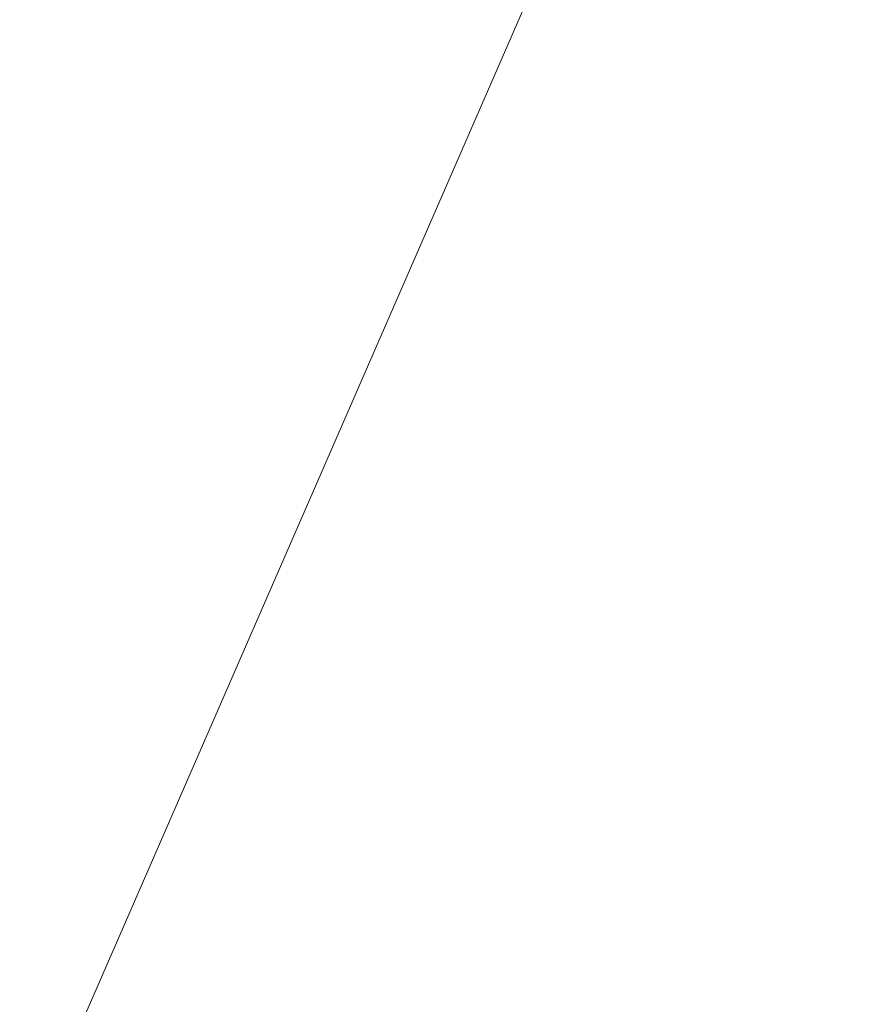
# Model space of a CAD drawing. Header units: metres. Extents: x -5203299 to 2078834, y 245743 to 5816291.
# Tile 65 of 256: x 366320.9475 to 366320.9815, y 5814086.5807 to 5814086.6207. Entities that reach past the tile are written whole.
import ezdxf

# ---------------------------------------------------------------- set-up
doc = ezdxf.new("R2010")
doc.units = ezdxf.units.M
doc.header["$LTSCALE"] = 0.5
doc.layers.add('30 -39 Baustelle- Fläche', color=7, linetype='Continuous', lineweight=15)
doc.layers.add('Keine', color=7, linetype='Continuous', lineweight=9)

# ---------------------------------------------------------------- blocks, each defined once
blk = doc.blocks.new('Gruppe-12227')
at = {"layer": 'Keine', "color": 7, "flags": 128}
blk.add_lwpolyline([(-272.102387, -119.220035), (-271.952449, -119.285419, 0.414214), (-271.915906, -119.271069), (-271.725629, -118.83473, 0.414214), (-271.778515, -118.70005), (-271.860117, -118.664466), (-271.792417, -118.509219), (-268.034206, -120.148083), (-267.842715, -119.708958)], format="xyb", dxfattribs=at)
blk = doc.blocks.new('Gruppe-12238')
at = {"layer": 'Keine', "color": 7}
blk.add_blockref('Gruppe-12227', (0, 0), dxfattribs=at)
blk = doc.blocks.new('Gruppe-12239')
at = {"layer": 'Keine', "color": 7}
blk.add_blockref('Gruppe-12238', (0, 0), dxfattribs=at)
blk = doc.blocks.new('Gruppe-12241')
at = {"layer": 'Keine', "color": 7}
blk.add_blockref('Gruppe-12239', (0, 0), dxfattribs=at)
blk = doc.blocks.new('Gruppe-12242')
at = {"layer": 'Keine', "color": 7}
blk.add_blockref('Gruppe-12241', (0, 0), dxfattribs=at)
blk = doc.blocks.new('_BE Phase 5 (3D)')
at = {"layer": '30 -39 Baustelle- Fläche', "color": 7}
blk.add_blockref('Gruppe-12242', (0, 0), dxfattribs=at)

msp = doc.modelspace()

# ---------------------------------------------------------------- block references
at = {"layer": 'Keine', "color": 1}
msp.add_blockref('_BE Phase 5 (3D)', (366592.803493, 5814205.707928), dxfattribs=at)

doc.saveas('drawing.dxf')
